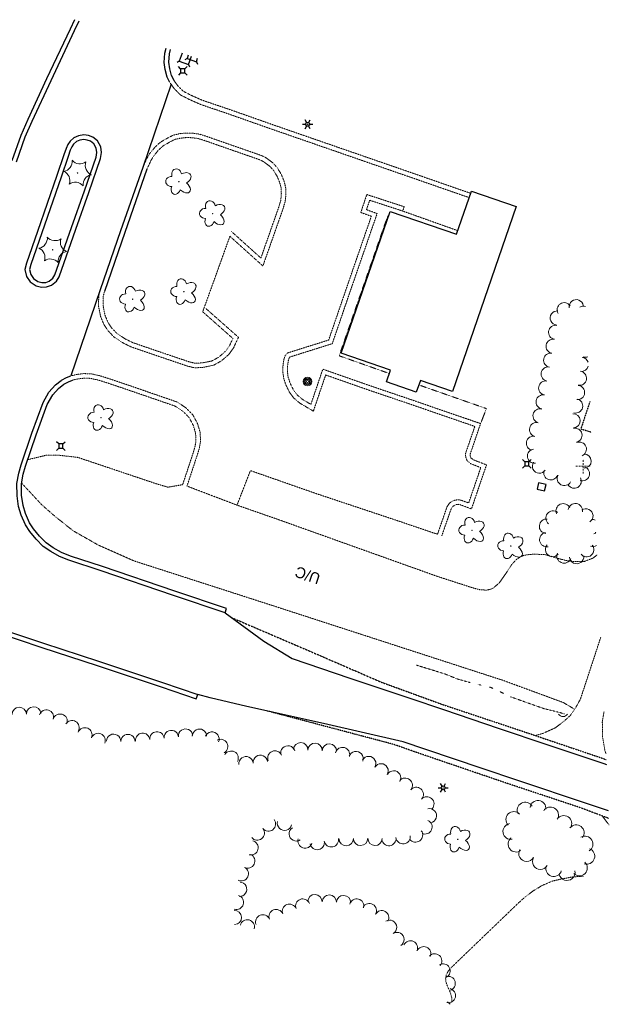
# Model space of a CAD drawing. Extents: x 386588 to 390135, y 96998 to 113606.
# Tile 30 of 92: x 389811 to 390135, y 98190 to 98730. Entities that reach past the tile are written whole.
import ezdxf
from ezdxf.enums import TextEntityAlignment as Align

# ---------------------------------------------------------------- set-up
doc = ezdxf.new("R2010")
doc.units = 0
doc.header["$MEASUREMENT"] = 0
for name, pattern in [('Efo', [1.25, 0.25, -0.075, -0.075, 0.85]), ('Wisdot3', [0.1875, 0.125, -0.0625]), ('Wisdot5', [0.1, 0.05, -0.05]), ('Wisdot6', [0.375, 0.125, -0.0625, 0.03125, -0.0625, 0.03125, -0.0625])]:
    doc.linetypes.add(name, pattern=pattern)
for name, color, linetype, lineweight in [('E_BLD', 241, 'Continuous', 25), ('E_BMGRD', 2, 'Egr', 15), ('E_DRN', 40, 'Continuous', 15), ('E_DWY', 2, 'Wisdot3', 15), ('E_LAND_Vegetation', 3, 'Continuous', 15), ('E_LTG', 21, 'Continuous', 25), ('E_MISCPROP', 30, 'Continuous', 15), ('E_MISCPROP_HvyDash', 241, 'Wisdot3', 25), ('E_PATH_Sidewalk', 2, 'Wisdot5', 15), ('E_RDWY', 21, 'Continuous', 25), ('E_RDWY_Gravel', 21, 'Wisdot3', 25), ('E_UTL_AG_Bold', 30, 'Continuous', 25), ('E_UTL_FO_UG', 30, 'Efo', 15), ('E_WTR', 4, 'Wisdot6', 15), ('Level 21', 91, 'Continuous', 25)]:
    doc.layers.add(name, color=color, linetype=linetype, lineweight=lineweight)
doc.styles.add('Style-IGR_FONT_0', font='dot_font15.shx')
doc.linetypes.add('Egr', pattern='A,0.1,[13,dgnlstyle-ewdotudls.shx,S=0.0002,R=0,X=0,Y=0],0.1', length=0.2)

# ---------------------------------------------------------------- blocks, each defined once
blk = doc.blocks.new('CULV')
at = {"layer": 'E_DRN'}
blk.add_arc((0, 6.1), 6.15, 216.8699, 323.1301, dxfattribs=at)
blk = doc.blocks.new('*U520')
at = {"color": 0, "linetype": 'ByBlock', "lineweight": -2, "transparency": 16777216}
for p, q in [((-1, 0), (1, 0)), ((0, -1), (0, 1))]:
    blk.add_line(p, q, dxfattribs=at)
blk = doc.blocks.new('LPOL')
at = {"layer": 'E_LTG'}
for p, q in [((-4, 0), (-1.5, 0)), ((-0.75, 1.3), (-2, 3.46)), ((0.75, 1.3), (2, 3.46)), ((1.5, 0), (4, 0)), ((-2, -3.46), (-0.75, -1.3)), ((2, -3.46), (0.75, -1.3))]:
    blk.add_line(p, q, dxfattribs=at)
for radius in [1.5, 1.5, 1.5, 0.125]:
    blk.add_circle((0, 0), radius, dxfattribs=at)
blk = doc.blocks.new('PED')
at = {"layer": 'E_UTL_AG_Bold'}
for p, q in [((-2.5, 2.5), (-5.3, 5.3)), ((2.5, 2.5), (5.3, 5.3)), ((-2.5, -2.5), (-5.3, -5.3)), ((2.5, -2.5), (5.3, -5.3))]:
    blk.add_line(p, q, dxfattribs=at)
at = {"layer": 'E_UTL_AG_Bold', "flags": 128}
blk.add_lwpolyline([(-2.5, -2.5), (2.5, -2.5), (2.5, 2.5), (-2.5, 2.5)], close=True, dxfattribs=at)
blk = doc.blocks.new('CTRE')
at = {"layer": 'E_LAND_Vegetation'}
blk.add_circle((0, 0), 0.223, dxfattribs=at)
for centre, start, end in [((-11.97, 8.96), 280.2067, 5.97162), ((1.81, 14.92), 220.21132, 305.97623), ((13.83, 5.89), 160.21133, 245.97624), ((-13.83, -5.9), 340.21132, 65.97623), ((-1.81, -14.93), 40.21133, 125.97624)]:
    blk.add_arc(centre, 7.87, start, end, dxfattribs=at)
at = {"layer": 'E_LAND_Vegetation', "extrusion": (0, 0, -1)}
blk.add_arc((-12.03, -9.04), 7.87, 354.07279, 79.74889, dxfattribs=at)
blk = doc.blocks.new('POLE')
at = {"layer": 'E_MISCPROP'}
for radius in [4.46, 3.35, 2.23, 1.12]:
    blk.add_circle((0, 0), radius, dxfattribs=at)
blk = doc.blocks.new('DTRE')
at = {"layer": 'E_LAND_Vegetation'}
blk.add_circle((-0.18, 0), 0.183, dxfattribs=at)
for centre, major_axis, ratio in [((-1.87, 5.32), (1.36, -4.98), 0.782863), ((4.06, 2.74), (-5.27, -2.93), 0.691916), ((-5.87, 0.15), (4.93, -0.12), 0.832022), ((-2.49, -5.24), (1.8, 4.86), 0.716896), ((3.54, -3.71), (-5.01, 4.58), 0.560249)]:
    blk.add_ellipse(centre, major_axis=major_axis, ratio=ratio, start_param=1.570796, end_param=4.712389, dxfattribs=at)

msp = doc.modelspace()

# ---------------------------------------------------------------- linework, layer by layer
at = {"layer": 'E_BLD'}
for p, q in [((390050.89, 98612.78), (390059.06, 98636.48)), ((390059.06, 98636.48), (390059.06, 98636.48)), ((390059.06, 98636.48), (390083.64, 98628)), ((389987.71, 98547.51), (390014.54, 98625.31)), ((390014.54, 98625.31), (390050.89, 98612.78)), ((390083.64, 98628), (390048.65, 98526.55)), ((390083.64, 98628), (390083.64, 98628)), ((390050.89, 98612.78), (390050.89, 98612.78)), ((390014.74, 98538.19), (389987.71, 98547.51)), ((390012.51, 98531.75), (390014.74, 98538.19)), ((390031.03, 98532.63), (390028.79, 98526.13)), ((390048.65, 98526.55), (390031.03, 98532.63)), ((390031.03, 98532.63), (390031.03, 98532.63)), ((390028.79, 98526.13), (390012.51, 98531.75)), ((390028.79, 98526.13), (390028.79, 98526.13)), ((390095.89, 98476.47), (390095.01, 98472.96)), ((390095.01, 98472.96), (390099.13, 98471.93)), ((390100.01, 98475.43), (390095.89, 98476.47)), ((390099.13, 98471.93), (390100.01, 98475.43))]:
    msp.add_line(p, q, dxfattribs=at)
at = {"layer": 'E_DWY', "flags": 128}
for points in [[(389893.97, 98695.62), (389896.12, 98692.63), (389899.49, 98689.23), (389903.96, 98686.92), (389910.5, 98684), (389926.11, 98678.7), (389949.74, 98670.37), (389979.61, 98660.01), (390006.99, 98650.51), (390028.08, 98643.21), (390057.81, 98632.86)], [(389895.99, 98697.08), (389898.04, 98694.25), (389900.99, 98691.27), (389905.04, 98689.18), (389911.41, 98686.33), (389926.93, 98681.06), (389950.56, 98672.73), (389980.43, 98662.37), (390007.81, 98652.88), (390028.9, 98645.58), (390058.63, 98635.23)], [(389926.63, 98611.65), (389944.71, 98595.37), (389955.77, 98626.82), (389956.94, 98630.72), (389957.33, 98634.71), (389957.18, 98638.51), (389956.29, 98641.99), (389954.79, 98645.61), (389952.58, 98649.32), (389950.2, 98651.9), (389946.56, 98654.64), (389944.08, 98655.91), (389913.11, 98666.71), (389909.73, 98667.73), (389906, 98668.26), (389902.35, 98668.29), (389899.07, 98667.95), (389895.56, 98667.15), (389892.16, 98665.38), (389888.5, 98663.27), (389885.67, 98660.7), (389882.72, 98657.1), (389881.18, 98654.51), (389880.11, 98652.18), (389878.9, 98649.53)], [(389927.49, 98614.25), (389943.6, 98599.74), (389953.39, 98627.59), (389954.48, 98631.21), (389954.83, 98634.78), (389954.69, 98638.15), (389953.92, 98641.19), (389952.55, 98644.49), (389950.56, 98647.82), (389948.52, 98650.04), (389945.23, 98652.51), (389943.09, 98653.61), (389912.34, 98664.33), (389909.18, 98665.28), (389905.81, 98665.76), (389902.47, 98665.79), (389899.48, 98665.48), (389896.43, 98664.79), (389893.36, 98663.19), (389889.98, 98661.24), (389887.49, 98658.97), (389884.77, 98655.66), (389883.4, 98653.35), (389882.38, 98651.14), (389881.17, 98648.49)], [(390040.43, 98448.18), (390045.69, 98463.35), (390047, 98465.26), (390049.32, 98466.72), (390051.64, 98467.13), (390053.42, 98466.85), (390057.51, 98465.34), (390064.16, 98484.76), (390058.82, 98486.82), (390056.7, 98488.5), (390055.91, 98490.45), (390055.78, 98492.38), (390060.89, 98507.35), (390035.37, 98516.13), (390027.91, 98518.74), (390003.58, 98526.98), (389979.11, 98535.56), (389972.38, 98515.71), (389965.06, 98520.07), (389961.67, 98522.88), (389959.27, 98526.14), (389957.24, 98530.26), (389956.08, 98533.93), (389955.6, 98537.68), (389955.74, 98540.71), (389956.17, 98543.79), (389956.81, 98545.97), (389958.18, 98547.63), (389980.76, 98554.74), (389990.18, 98582.19), (390000.01, 98610.66), (390004.18, 98622.63), (389998.38, 98624.72), (390001.66, 98634.57), (390022.14, 98627.88), (390021.37, 98625.5)], [(390042.8, 98447.36), (390047.94, 98462.21), (390048.77, 98463.42), (390050.24, 98464.34), (390051.66, 98464.6), (390052.79, 98464.42), (390059.04, 98462.1), (390067.3, 98486.23), (390060.07, 98489.02), (390058.77, 98490.05), (390058.37, 98491.01), (390058.31, 98492.04), (390064.06, 98508.91), (390036.19, 98518.49), (390028.72, 98521.1), (390004.39, 98529.35), (389977.56, 98538.75), (389971.01, 98519.44), (389966.51, 98522.12), (389963.5, 98524.61), (389961.42, 98527.44), (389959.57, 98531.2), (389958.53, 98534.47), (389958.11, 98537.79), (389958.23, 98540.47), (389958.62, 98543.26), (389959.06, 98544.78), (389959.64, 98545.47), (389982.72, 98552.74), (389992.54, 98581.37), (390002.38, 98609.84), (390007.35, 98624.14), (390001.52, 98626.24), (390003.25, 98631.43), (390021.37, 98625.5)], [(390021.37, 98625.5), (390051.56, 98614.74)], [(389911.75, 98570.33), (389926.63, 98611.65)], [(389855.41, 98582.03), (389854.7, 98579.05), (389854.63, 98573.14), (389855.75, 98567.59), (389857.6, 98563.18), (389859.72, 98559.94), (389863.03, 98556.48), (389867.7, 98553.34), (389872.3, 98551.03), (389889.88, 98545.01), (389903.61, 98540.36), (389907.39, 98539.48), (389911.96, 98539.73), (389917.69, 98540.92), (389921.95, 98543.28), (389925.99, 98546.8), (389928.58, 98550.35), (389931.31, 98556.25), (389913.34, 98572.13)], [(389857.84, 98581.44), (389857.2, 98578.74), (389857.13, 98573.38), (389858.16, 98568.33), (389859.81, 98564.35), (389861.69, 98561.51), (389864.65, 98558.4), (389868.96, 98555.5), (389873.27, 98553.34), (389890.69, 98547.38), (389904.3, 98542.77), (389907.61, 98541.99), (389911.64, 98542.21), (389916.81, 98543.29), (389920.51, 98545.34), (389924.14, 98548.5), (389926.41, 98551.62), (389928.26, 98555.61), (389911.69, 98570.26)], [(389839.72, 98535.14), (389842.39, 98535.81), (389846.53, 98536.32), (389850.51, 98536.2), (389855.46, 98535.1), (389860.55, 98533.49), (389871.21, 98529.88), (389887.24, 98524.35), (389897.71, 98520.74), (389902.5, 98517.56), (389906.29, 98513.71), (389908.83, 98508.98), (389910.3, 98504.08), (389910.53, 98499.04), (389909.74, 98494.84), (389907.66, 98488.4), (389903.1, 98474.61)], [(389840.33, 98532.71), (389842.85, 98533.34), (389846.65, 98533.81), (389850.2, 98533.71), (389854.8, 98532.69), (389859.77, 98531.11), (389870.4, 98527.51), (389886.42, 98521.99), (389896.59, 98518.48), (389900.9, 98515.62), (389904.25, 98512.21), (389906.5, 98508.02), (389907.81, 98503.65), (389908.02, 98499.21), (389907.31, 98495.46), (389905.28, 98489.18), (389900.73, 98475.4)], [(389815.84, 98489.12), (389825.96, 98491.55), (389831.89, 98491.65), (389843.26, 98490.35), (389886.59, 98475.78), (389892.64, 98474), (389900.73, 98475.4)], [(389903.1, 98474.61), (389930.51, 98464.15), (389937.73, 98482.77), (389938.14, 98483.03), (389973.94, 98470.48), (390019.79, 98455.19), (390040.43, 98448.18)], [(390115.61, 98352.19), (390109.36, 98355.87), (390076.6, 98367.94), (389950.23, 98408.99), (389873.98, 98433.59), (389854.61, 98442.18), (389840.64, 98450.1), (389830.42, 98458.27), (389823.36, 98464.47), (389812.39, 98476.3)], [(389930.51, 98464.15), (389952.23, 98456.58), (390040.65, 98424.95), (390060.46, 98418.56), (390064.13, 98417.64), (390067.61, 98417.57), (390070.6, 98418.34), (390074.44, 98421.63), (390077.88, 98426.62), (390081.17, 98431.61), (390084.01, 98434.69), (390087.79, 98436.67), (390092.96, 98437.29), (390099.49, 98436.99), (390106.28, 98434.97), (390110.84, 98433.82), (390114.79, 98433.2), (390120.58, 98433.14), (390125.66, 98435.06), (390127.83, 98436.81)], [(390094.11, 98337.74), (390098.34, 98338.95), (390105.02, 98341.99), (390109.78, 98345.62), (390113.2, 98348.67), (390116.11, 98352.91), (390118.77, 98357.71), (390129.9, 98391.55)], [(390132.82, 98327.84), (390132.16, 98329.56), (390130.96, 98336.93), (390130.79, 98345.17), (390131.61, 98350.43), (390131.76, 98351)], [(390130.75, 98293.62), (390134.61, 98288.55)], [(390120.73, 98260.59), (390114.59, 98260.2), (390108.44, 98259.08), (390103.38, 98257.88), (390097.68, 98255.42), (390093.01, 98252.58), (390088.18, 98248.95), (390084.42, 98245.52), (390047.98, 98210.47), (390046.23, 98208.4), (390045.2, 98206.38), (390044.88, 98204.62), (390045, 98202.82), (390045.71, 98200.7), (390047.49, 98196.69), (390048.25, 98193.84), (390048.2, 98191.23), (390048.13, 98191.08)]]:
    msp.add_lwpolyline(points, dxfattribs=at)
at = {"layer": 'E_LAND_Vegetation'}
for centre, radius, start, end in [((390116.54, 98573.04), 3.88, 8.4575, 188.4575), ((390106.11, 98566.82), 3.88, 84.9449, 264.9449), ((390109.88, 98571.37), 3.88, 32.7422, 212.7422), ((390120.55, 98569.43), 3.88, 74.2644, 122.2102), ((390105.17, 98558.97), 3.88, 79.9224, 259.9224), ((390103.81, 98551.34), 3.88, 79.9224, 259.9224), ((390102.46, 98543.7), 3.88, 79.9224, 259.9224), ((390119.33, 98541.37), 3.88, 18.9517, 82.6558), ((390121.52, 98549.14), 3.88, 251.8842, 290.2379), ((390101.1, 98536.07), 3.88, 79.9224, 259.9224), ((390119.33, 98541.37), 3.88, 262.6558, 346.2832), ((390099.74, 98528.44), 3.88, 79.9224, 259.9224), ((390118.23, 98533.77), 3.88, 260.5938, 80.5938), ((390117.25, 98525.96), 3.88, 264.3691, 84.3691), ((390098.35, 98520.8), 3.88, 79.385, 259.385), ((390116.16, 98518.57), 3.88, 255.8738, 75.8738), ((390096.64, 98513.12), 3.88, 75.6584, 255.6584), ((390114.79, 98510.45), 3.88, 273.6917, 93.6917), ((390094.72, 98505.61), 3.88, 75.6584, 255.6584), ((390115.81, 98502.48), 3.88, 283.3458, 103.3458), ((390093.03, 98498.11), 3.88, 77.6016, 257.6016), ((390093.6, 98491.06), 3.88, 97.4229, 277.4229), ((390118.22, 98494.85), 3.88, 292.1276, 112.1276), ((390120.81, 98488.31), 3.88, 270.6777, 90.6777), ((390096.29, 98485.49), 3.88, 145.456, 325.456), ((390119.93, 98481.39), 3.88, 249.7269, 69.7269), ((390102.54, 98481.85), 3.88, 160.0635, 340.0635), ((390109.92, 98478.76), 3.88, 151.8646, 331.8646), ((390115.4, 98477.26), 3.88, 210.2558, 30.2558), ((390109.36, 98461.02), 3.97, 23.9732, 203.9732), ((390115.98, 98461.07), 3.97, 351.0118, 171.0118), ((390121.75, 98458.26), 3.97, 304.265, 124.265), ((390103.78, 98457.05), 3.97, 51.4194, 231.4194), ((390100.23, 98452.59), 3.97, 84.0684, 264.0684), ((390125.54, 98452.29), 3.97, 69.0643, 99.0046), ((390100.33, 98445.26), 3.97, 100.6715, 280.6715), ((390125.54, 98452.29), 3.97, 279.0046, 296.1706), ((390125.6, 98445.41), 3.97, 65.0676, 71.6814), ((390103.52, 98439.82), 3.97, 138.6866, 318.6866), ((390122.19, 98439.74), 3.97, 219.5287, 39.5287), ((390125.6, 98445.41), 3.97, 251.6814, 300.1673), ((390109.83, 98436.27), 3.97, 157.6397, 337.6397), ((390116.72, 98435.99), 3.97, 184.8381, 4.8381), ((389811.18, 98349.36), 3.93, 2.0993, 182.0993), ((389819.05, 98349.64), 3.93, 2.0993, 182.0993), ((389826.04, 98347.93), 3.93, 343.0733, 163.0733), ((389833.56, 98345.63), 3.93, 343.0733, 163.0733), ((389840.06, 98342.09), 3.93, 329.3097, 149.3097), ((389847.12, 98338.1), 3.93, 337.1236, 157.1236), ((389854.36, 98335.04), 3.93, 337.1236, 157.1236), ((389862.88, 98334.6), 3.93, 358.9697, 178.9697), ((389870.75, 98334.46), 3.93, 358.9697, 178.9697), ((389878.79, 98335.17), 3.93, 5.5381, 185.5381), ((389886.62, 98335.93), 3.93, 5.5381, 185.5381), ((389894.46, 98336.69), 3.93, 5.5021, 185.5021), ((389902.29, 98337.44), 3.93, 5.5021, 185.5021), ((389909.95, 98337.38), 3.93, 359.114, 179.114), ((389916.8, 98335.82), 3.93, 337.1276, 157.1276), ((389921.59, 98331.76), 3.93, 299.8364, 119.8364), ((389965.42, 98329.97), 3.93, 357.4569, 177.4569), ((389973.28, 98329.61), 3.93, 357.4569, 177.4569), ((389981.14, 98329.27), 3.93, 357.4569, 177.4569), ((389927.31, 98325.32), 3.93, 332.2628, 152.2628), ((389951.29, 98325.44), 3.93, 22.5949, 202.5949), ((389958.44, 98328.23), 3.93, 16.7607, 196.7607), ((389988.36, 98327.33), 3.93, 345.033, 165.033), ((389995.74, 98325.06), 3.93, 340.6987, 160.6987), ((389935.47, 98322.29), 3.93, 5.7355, 185.7355), ((389943.3, 98323.08), 3.93, 5.7355, 185.7355), ((390002.73, 98322.38), 3.93, 329.3462, 149.3462), ((390009.5, 98318.37), 3.93, 329.3462, 149.3462), ((390016.42, 98314.51), 3.93, 331.1663, 151.1663), ((390022.74, 98310.5), 3.93, 320.2384, 140.2384), ((390028.79, 98305.46), 3.93, 320.2384, 140.2384), ((390034.6, 98300.26), 3.93, 317.9266, 137.9266), ((390088.49, 98296.84), 4.36, 28.4659, 208.4659), ((390095.52, 98297.78), 4.36, 353.3845, 173.3845), ((390035.95, 98293.74), 3.93, 281.5438, 101.5438), ((390082.28, 98291.65), 4.36, 44.1524, 224.1524), ((390102.4, 98294.15), 4.36, 329.2343, 149.2343), ((389947.76, 98289.17), 3.93, 218.7416, 38.7416), ((389956.55, 98289.62), 3.93, 166.2153, 346.2153), ((390033.58, 98287.61), 3.93, 245.739, 65.739), ((390080.68, 98285.13), 4.36, 99.6945, 279.6945), ((390109.66, 98289.49), 4.36, 326.8193, 146.8193), ((389941.62, 98284.25), 3.93, 218.7416, 38.7416), ((389963.04, 98283.79), 3.93, 123.0015, 303.0015), ((390028.39, 98283.16), 3.93, 217.059, 37.059), ((390116.47, 98284.4), 4.36, 321.3544, 141.3544), ((389938.19, 98276.2), 3.93, 256.0141, 76.0141), ((389967.86, 98279.9), 3.93, 161.8891, 341.8891), ((389974.51, 98279.03), 3.93, 191.2023, 11.2023), ((389982.22, 98280.57), 3.93, 191.2023, 11.2023), ((389990.37, 98281.17), 3.93, 181.1577, 1.1577), ((389998.23, 98281.32), 3.93, 181.1577, 1.1577), ((390006.17, 98281.3), 3.93, 178.9266, 358.9266), ((390013.77, 98281.22), 3.93, 187.3652, 7.3652), ((390021.57, 98282.23), 3.93, 187.3652, 7.3652), ((390083.5, 98278.19), 4.36, 127.3816, 307.3816), ((390121.29, 98278.18), 4.36, 300.7577, 120.7577), ((390089.32, 98273.05), 4.36, 149.6566, 329.6566), ((390122.28, 98271.54), 4.36, 251.0696, 71.0696), ((389936.37, 98268.96), 3.93, 243.7098, 63.7098), ((390096.84, 98268.64), 4.36, 149.6566, 329.6566), ((390118.19, 98265.14), 4.36, 225.5117, 45.5117), ((389932.88, 98261.9), 3.93, 243.7098, 63.7098), ((390104.16, 98264.81), 4.36, 162.2408, 342.2408), ((390111.47, 98262.59), 4.36, 191.1204, 11.1204), ((389931.94, 98253.42), 3.93, 265.928, 85.928), ((389930.21, 98246.22), 3.93, 252.8363, 72.8363), ((389966.56, 98244.2), 3.93, 21.3671, 201.3671), ((389973.22, 98246.6), 3.93, 358.3217, 178.3217), ((389981.09, 98246.38), 3.93, 358.3217, 178.3217), ((389988.95, 98246.14), 3.93, 358.3217, 178.3217), ((389996.14, 98244.23), 3.93, 344.8352, 164.8352), ((389929.05, 98237.92), 3.93, 272.2617, 92.2617), ((389951.94, 98238.42), 3.93, 21.7616, 201.7616), ((389959.24, 98241.34), 3.93, 21.7616, 201.7616), ((390003.03, 98241.69), 3.93, 330.3498, 150.3498), ((390009.86, 98237.79), 3.93, 330.3498, 150.3498), ((389936.15, 98232.74), 3.93, 345.6823, 165.6823), ((389944.61, 98235.51), 3.93, 21.3439, 201.3439), ((390014.13, 98232.57), 3.93, 301.2647, 121.2647), ((390018.22, 98225.85), 3.93, 301.2647, 121.2647), ((390025.62, 98221.24), 3.93, 335.0065, 155.0065), ((390032.85, 98218.01), 3.93, 336.341, 156.341), ((390038.91, 98214.1), 3.93, 318.6943, 138.6943), ((390043.47, 98208.61), 3.93, 299.2008, 119.2008), ((390046.29, 98201.73), 3.93, 286.985, 106.985), ((390046.39, 98195.09), 3.93, 256.7267, 76.7267), ((390043.98, 98188.19), 3.93, 32.2876, 61.3688)]:
    msp.add_arc(centre, radius, start, end, dxfattribs=at)
at = {"layer": 'E_MISCPROP_HvyDash', "flags": 128}
msp.add_lwpolyline([(390123.99, 98520.98), (390119.02, 98506.03), (390124.75, 98504.22)], dxfattribs=at)
at = {"layer": 'E_PATH_Sidewalk', "flags": 128}
for points in [[(390013.58, 98622.52), (390013.09, 98622.68), (389986.52, 98546.1), (390014.1, 98536.35)], [(390030.16, 98530.12), (390067.26, 98517.11), (390064.06, 98508.91)]]:
    msp.add_lwpolyline(points, dxfattribs=at)
at = {"layer": 'E_RDWY', "flags": 128}
for points in [[(389841.43, 98730.49), (389839.03, 98725.36), (389826.16, 98698.02), (389815.77, 98675.68), (389811.96, 98666.99), (389807.02, 98653.07)], [(389843.84, 98729.74), (389841.29, 98724.3), (389828.42, 98696.96), (389818.05, 98674.65), (389814.28, 98666.07), (389809.38, 98652.25)], [(389893.76, 98695.97), (389892.28, 98698.91), (389891.19, 98703.11), (389890.66, 98707.07), (389890.94, 98712.16), (389891.6, 98714.85)], [(389895.99, 98697.08), (389894.64, 98699.8), (389893.64, 98703.59), (389893.16, 98707.17), (389893.43, 98711.79), (389893.99, 98714.1)], [(389894.45, 98695.13), (389878.81, 98649.31)], [(389831.82, 98644.97), (389821.21, 98614.29), (389815.06, 98596.91), (389814.25, 98593.41), (389815.06, 98589.67), (389817.09, 98586.6), (389820.36, 98584.46), (389823.32, 98583.81), (389826.16, 98583.88), (389828.82, 98584.82), (389831.48, 98586.95), (389832.99, 98589.39), (389842.1, 98615.65), (389849.32, 98635.72), (389855.77, 98654.41), (389856.23, 98657.62), (389855.8, 98660.79), (389853.96, 98663.94), (389851.46, 98666.03), (389849.05, 98666.88), (389846.61, 98667.34), (389843.6, 98666.86), (389841.09, 98665.72), (389839.02, 98663.8), (389837.85, 98662.01), (389836.78, 98659.8), (389835.64, 98656.3)], [(389834.18, 98644.16), (389823.57, 98613.47), (389817.47, 98596.2), (389816.81, 98593.39), (389817.4, 98590.66), (389818.89, 98588.41), (389821.35, 98586.8), (389823.56, 98586.32), (389825.7, 98586.37), (389827.58, 98587.04), (389829.58, 98588.64), (389830.72, 98590.47), (389839.74, 98616.48), (389846.97, 98636.55), (389853.33, 98655), (389853.71, 98657.63), (389853.39, 98659.96), (389852.02, 98662.3), (389850.2, 98663.82), (389848.4, 98664.46), (389846.57, 98664.8), (389844.33, 98664.45), (389842.49, 98663.62), (389840.95, 98662.18), (389840.03, 98660.77), (389839.11, 98658.87), (389838.02, 98655.52)], [(389835.65, 98656.32), (389831.81, 98644.96)], [(389838.02, 98655.52), (389834.18, 98644.16)], [(389878.81, 98649.31), (389866.65, 98614.59), (389855.48, 98582.26)], [(389881.17, 98648.49), (389869.01, 98613.77), (389857.84, 98581.44)], [(389855.48, 98582.26), (389839.45, 98535.05)], [(389923.98, 98405.01), (389895.62, 98414.6), (389855.99, 98428.1), (389838.33, 98433.89), (389833.23, 98435.93), (389828.45, 98438.67), (389824.2, 98441.53), (389820.41, 98445.51), (389816.93, 98449.67), (389814.51, 98453.36), (389812.28, 98458.66), (389810.77, 98463.34), (389809.92, 98469.35), (389809.81, 98476.09), (389810.88, 98481.78), (389812.22, 98486.25), (389818.11, 98503.62), (389824.16, 98520.47), (389827.44, 98526.21), (389830.93, 98530.08), (389834.18, 98532.57)], [(389834.33, 98532.66), (389837.1, 98534.17), (389839.45, 98535.05)], [(389835.53, 98530.46), (389838.14, 98531.89), (389840.33, 98532.71)], [(389923.98, 98405.01), (389924.78, 98407.38), (389896.42, 98416.97), (389856.78, 98430.47), (389839.18, 98436.24), (389834.32, 98438.18), (389829.77, 98440.8), (389825.82, 98443.45), (389822.28, 98447.17), (389818.94, 98451.17), (389816.73, 98454.54), (389814.63, 98459.53), (389813.21, 98463.91), (389812.42, 98469.54), (389812.31, 98475.87), (389813.31, 98481.19), (389814.6, 98485.49), (389820.47, 98502.79), (389826.43, 98519.42), (389829.48, 98524.73), (389832.64, 98528.24), (389835.53, 98530.46)], [(389923.98, 98405.01), (389945.14, 98389.46), (389960.69, 98379.93), (389992.44, 98369.22), (390024.69, 98358.37), (390044.25, 98351.79), (390073.73, 98341.73), (390100.88, 98332.7), (390131.63, 98322.38), (390133.09, 98321.89)], [(389765.87, 98381.4), (389767.25, 98384.88), (389770.56, 98389.56), (389773.94, 98393.04), (389777.51, 98395.41), (389781.38, 98397.27), (389785.98, 98398.63), (389789.12, 98398.83), (389792.74, 98398.53), (389798.02, 98397.17), (389824.35, 98388.51), (389854.61, 98378.48), (389889.72, 98366.8), (389908.99, 98360.18)], [(389765.87, 98381.4), (389768.2, 98380.48), (389769.47, 98383.68), (389772.49, 98387.96), (389775.54, 98391.11), (389778.75, 98393.23), (389782.28, 98394.93), (389786.42, 98396.15), (389789.1, 98396.32), (389792.33, 98396.05), (389797.31, 98394.77), (389823.57, 98386.13), (389853.82, 98376.1), (389888.91, 98364.43), (389908.18, 98357.82), (389908.99, 98360.18)], [(390134.25, 98296.41), (390122.73, 98300.28), (390084.43, 98313.17), (390064.87, 98319.71), (390034.07, 98330.11), (390021.59, 98334.29), (389977.93, 98344.32), (389935.99, 98353.74), (389915.76, 98358.35), (389908.99, 98360.18)]]:
    msp.add_lwpolyline(points, dxfattribs=at)
at = {"layer": 'E_RDWY_Gravel', "flags": 128}
for points in [[(389927.32, 98402.55), (389973.91, 98382.54), (390009.61, 98367.05), (390043.61, 98354.64), (390086.58, 98340.29), (390132.97, 98324.57)], [(390134.44, 98292.23), (390118.72, 98298.14), (390077.33, 98311.92), (390032.79, 98327.13), (390016.39, 98332.87), (389947.02, 98351.26)]]:
    msp.add_lwpolyline(points, dxfattribs=at)
at = {"layer": 'E_WTR', "flags": 128}
for points in [[(390058.35, 98366.8), (390051.54, 98368.72), (390044.11, 98371.67), (390036.19, 98374.12), (390032.92, 98375.14), (390028.85, 98376.38)], [(390064.61, 98365.33), (390062.52, 98365.82)], [(390070.78, 98363.64), (390069.8, 98364.11), (390068.77, 98364.35)], [(390076.58, 98360.88), (390074.65, 98361.8)], [(390110, 98349.64), (390107.08, 98350.48), (390098.86, 98352.49), (390091.64, 98355.03), (390080.48, 98359.02), (390080.44, 98359.03)]]:
    msp.add_lwpolyline(points, dxfattribs=at)
at = {"layer": 'Level 21'}
for p, q in [((389898.88, 98707.65), (389897.64, 98706.96)), ((389903.11, 98709.19), (389901.86, 98708.5)), ((389903.99, 98705.89), (389904.55, 98704.58)), ((389908.22, 98707.43), (389908.77, 98706.12))]:
    msp.add_line(p, q, dxfattribs=at)
at = {"layer": 'Level 21', "flags": 128}
for points in [[(389900.41, 98712.1), (389898.88, 98707.65), (389903.99, 98705.89), (389905.57, 98710.49)], [(389903.75, 98711.06), (389903.11, 98709.19), (389908.22, 98707.43), (389908.91, 98709.45)]]:
    msp.add_lwpolyline(points, dxfattribs=at)

# ---------------------------------------------------------------- block references
at = {"layer": 'E_DRN', "xscale": 0.5, "yscale": 0.5, "zscale": 0.5}
msp.add_blockref('CULV', (390109.27, 98348.18), dxfattribs=at)
at = {"layer": 'E_LAND_Vegetation'}
for name, p, xscale, yscale, zscale in [('CTRE', (389843.11, 98646.37), 0.7108526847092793, 0.7108526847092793, 0.7108526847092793), ('DTRE', (389898.77, 98641.57), 0.6769248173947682, 0.6769248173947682, 0.6769248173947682), ('DTRE', (389917.26, 98624.1), 0.6769248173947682, 0.6769248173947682, 0.6769248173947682), ('CTRE', (389829.47, 98604.25), 0.7108526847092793, 0.7108526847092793, 0.7108526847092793), ('DTRE', (389901.5, 98581.26), 0.6769248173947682, 0.6769248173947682, 0.6769248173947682), ('DTRE', (389873.41, 98577.14), 0.6769248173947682, 0.6769248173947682, 0.6769248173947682), ('DTRE', (389856.03, 98512.2), 0.6769248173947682, 0.6769248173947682, 0.6769248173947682), ('DTRE', (390059.42, 98450.37), 0.6769248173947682, 0.6769248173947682, 0.6769248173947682), ('DTRE', (390080.74, 98441.75), 0.6769248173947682, 0.6769248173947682, 0.6769248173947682), ('DTRE', (390051.69, 98280.85), 0.6769248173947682, 0.6769248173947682, 0.6769248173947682)]:
    msp.add_blockref(name, p, dxfattribs=dict(at, xscale=xscale, yscale=yscale, zscale=zscale))
at = {"layer": 'E_LTG', "xscale": 0.692840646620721, "yscale": 0.692840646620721, "zscale": 0.692840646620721}
for p in [(389969.23, 98673.09), (390043.5, 98309.04)]:
    msp.add_blockref('LPOL', p, dxfattribs=at)
at = {"layer": 'E_MISCPROP', "xscale": 0.5377037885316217, "yscale": 0.5377037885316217, "zscale": 0.5377037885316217}
msp.add_blockref('POLE', (389969.15, 98531.93), dxfattribs=at)
at = {"layer": 'E_UTL_AG_Bold', "xscale": 0.4503659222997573, "yscale": 0.4503659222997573, "zscale": 0.4503659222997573}
for p in [(389900.75, 98702.46), (389833.98, 98496.59), (390089.42, 98486.76)]:
    msp.add_blockref('PED', p, dxfattribs=at)
at = {"layer": 'E_UTL_FO_UG', "xscale": 4, "yscale": 4, "zscale": 4}
msp.add_blockref('*U520', (390120.24, 98485.47), dxfattribs=at)

# ---------------------------------------------------------------- texts
at = {"layer": 'E_BMGRD', "style": 'Style-IGR_FONT_0'}
msp.add_text('U/C', height=6, rotation=161.0225, dxfattribs=at).set_placement((389969.25, 98425.67), align=Align.MIDDLE_CENTER)

doc.saveas('drawing.dxf')
